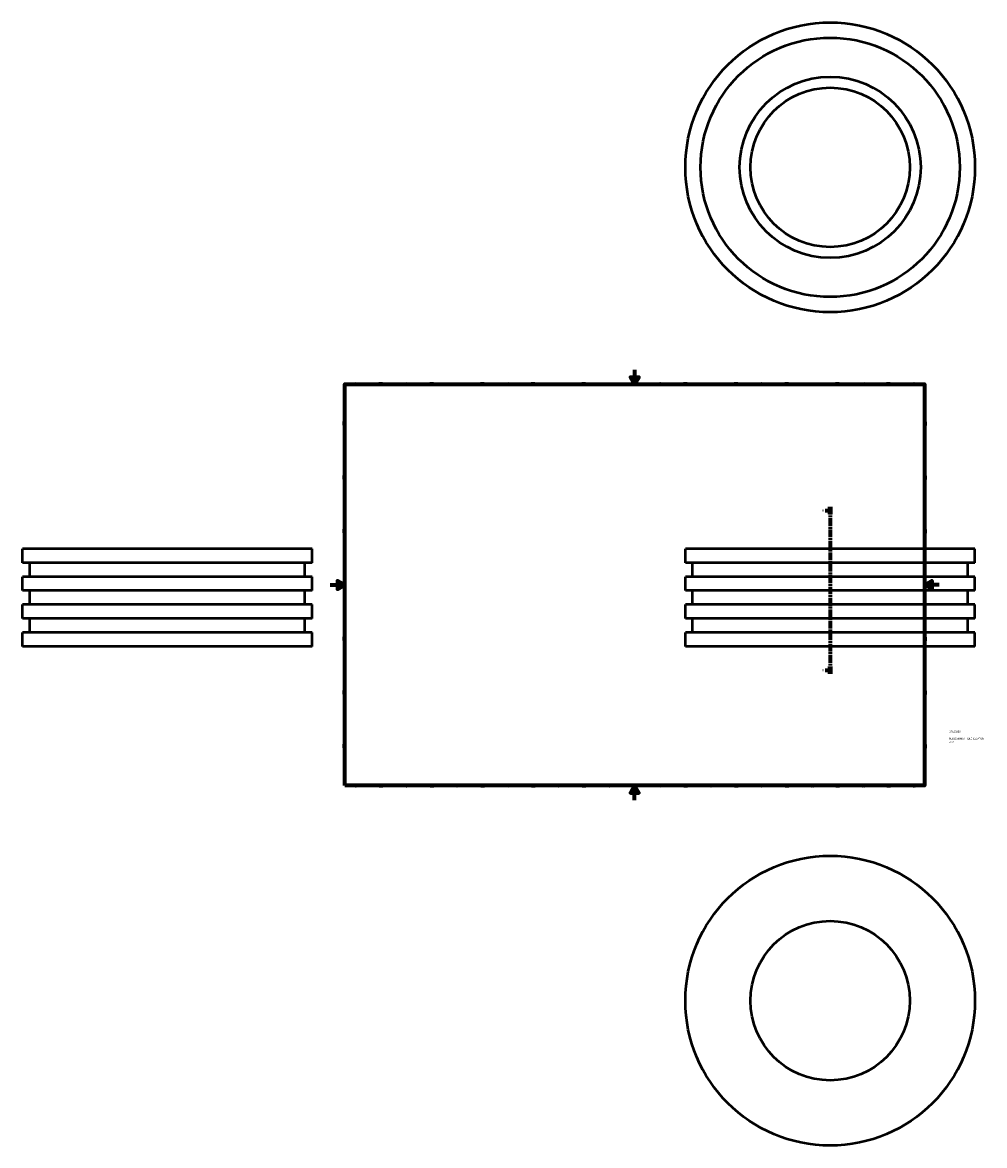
# Model space of a CAD drawing. Header units: millimetres. Extents: x -425 to 1874, y -477 to 1082.
# Tile 1 of 3: x -425 to 904, y -477 to 1073. Entities that reach past the tile are written whole.
import ezdxf

# ---------------------------------------------------------------- set-up
doc = ezdxf.new("R2010")
doc.units = ezdxf.units.MM
doc.linetypes.add('CHAIN', pattern=[0.3543, 0.2362, -0.0295, 0.0591, -0.0295])
for name, color, linetype, lineweight in [('Border (ISO)', 7, 'Continuous', 70), ('Section Line (ISO)', 7, 'CHAIN', 70), ('Title (ISO)', 7, 'Continuous', 50), ('Visible (ISO)', 7, 'Continuous', 50)]:
    doc.layers.add(name, color=color, linetype=linetype, lineweight=lineweight)
doc.styles.add('Label Text (ISO)', font='tahoma.ttf')
doc.styles.add('Note Text (ISO)', font='tahoma.ttf')

# ---------------------------------------------------------------- blocks, each defined once
blk = doc.blocks.new('Borders Default Border')
at = {"layer": 'Border (ISO)'}
for p, q in [((70.1, 574), (70.1, 576.9)), ((140.2, 574), (140.2, 576.9)), ((210.2, 574), (210.2, 576.9)), ((280.3, 574), (280.3, 576.9)), ((350.4, 574), (350.4, 576.9)), ((490.6, 574), (490.6, 576.9)), ((560.7, 574), (560.7, 576.9)), ((630.8, 574), (630.8, 576.9)), ((700.8, 574), (700.8, 576.9)), ((770.9, 574), (770.9, 576.9)), ((20, 519.7), (17.1, 519.7)), ((821, 519.7), (823.9, 519.7)), ((20, 445.5), (17.1, 445.5)), ((821, 445.5), (823.9, 445.5)), ((20, 371.2), (17.1, 371.2)), ((821, 371.2), (823.9, 371.2)), ((20, 222.7), (17.1, 222.7)), ((821, 222.7), (823.9, 222.7)), ((20, 148.5), (17.1, 148.5)), ((821, 148.5), (823.9, 148.5)), ((20, 74.3), (17.1, 74.3)), ((821, 74.3), (823.9, 74.3)), ((70.1, 20), (70.1, 17.1)), ((140.2, 20), (140.2, 17.1)), ((210.2, 20), (210.2, 17.1)), ((280.3, 20), (280.3, 17.1)), ((350.4, 20), (350.4, 17.1)), ((490.6, 20), (490.6, 17.1)), ((560.7, 20), (560.7, 17.1)), ((630.8, 20), (630.8, 17.1)), ((700.8, 20), (700.8, 17.1)), ((770.9, 20), (770.9, 17.1))]:
    blk.add_line(p, q, dxfattribs=at)
at = {"layer": 'Border (ISO)', "flags": 128}
for points in [[(420.5, 594), (420.5, 574), (414.7, 584), (426.3, 584), (420.5, 574)], [(20, 20), (20, 574), (821, 574), (821, 20), (20, 20)], [(0, 297), (20, 297), (10, 302.8), (10, 291.2), (20, 297)], [(841, 297), (821, 297), (831, 302.8), (831, 291.2), (821, 297)], [(420.5, 0), (420.5, 20), (414.7, 10), (426.3, 10), (420.5, 20)]]:
    blk.add_lwpolyline(points, dxfattribs=at)
at = {"layer": 'Border (ISO)', "color": 232, "true_color": 0xca0064, "char_height": 2.5, "attachment_point": 7, "style": 'Note Text (ISO)'}
for s, insert in [('1', (34.5, 574.4)), ('2', (104.4, 574.4)), ('3', (174.4, 574.3)), ('4', (244.4, 574.4)), ('5', (314.6, 574.3)), ('6', (384.7, 574.3)), ('7', (454.8, 574.4)), ('8', (524.8, 574.3)), ('9', (594.9, 574.4)), ('10', (664.3, 574.3)), ('11', (734.4, 574.4)), ('12', (804.5, 574.4)), ('A', (17.3, 555.6)), ('A', (821.6, 555.6)), ('B', (17.6, 481.4)), ('B', (821.9, 481.4)), ('C', (17.4, 407.1)), ('C', (821.7, 407.1)), ('D', (17.4, 332.9)), ('D', (821.7, 332.9)), ('E', (17.6, 258.6)), ('E', (821.9, 258.6)), ('F', (17.7, 184.4)), ('F', (822, 184.4)), ('G', (17.3, 110.1)), ('G', (821.6, 110.1)), ('H', (17.4, 35.9)), ('H', (821.7, 35.9)), ('1', (34.5, 17.1)), ('2', (104.4, 17.1)), ('3', (174.4, 17)), ('4', (244.4, 17.1)), ('5', (314.6, 17)), ('6', (384.7, 17)), ('7', (454.8, 17.1)), ('8', (524.8, 17)), ('9', (594.9, 17.1)), ('10', (664.3, 17)), ('11', (734.4, 17.1)), ('12', (804.5, 17.1))]:
    blk.add_mtext(s, dxfattribs=dict(at, insert=insert))
blk = doc.blocks.new('Title Blocks ISO')
at = {"layer": 'Title (ISO)', "color": 232, "true_color": 0xca0064, "style": 'Note Text (ISO)'}
for tag, p in [('DESCRIPTION_001', (33.8, 63.4)), ('PART_NUMBER_001', (34.1, 73.1)), ('DESCRIPTION_002', (33.9, 59.2))]:
    blk.add_attdef(tag, p, '', height=2.5, dxfattribs=at)
blk = doc.blocks.new('2dTransSection0')
at = {"layer": 'Section Line (ISO)', "linetype": 'CHAIN', "ltscale": 44.45982}
blk.add_line((690.5, 404.8), (690.5, 174.2), dxfattribs=at)
at = {"layer": 'Section Line (ISO)', "linetype": 'Continuous', "lineweight": 140}
for p, q in [((690.5, 404.8), (690.5, 394.7)), ((690.5, 184.3), (690.5, 174.2))]:
    blk.add_line(p, q, dxfattribs=at)
at = {"layer": 'Section Line (ISO)', "linetype": 'Continuous'}
for p, q in [((683.4, 399.8), (688, 399.8)), ((690.5, 399.8), (688, 400.3)), ((688, 400.3), (688, 399.3)), ((688, 399.8), (690.5, 399.8)), ((688, 399.3), (690.5, 399.8)), ((683.4, 179.2), (688, 179.2)), ((690.5, 179.2), (688, 179.7)), ((688, 179.7), (688, 178.7)), ((688, 179.2), (690.5, 179.2)), ((688, 178.7), (690.5, 179.2))]:
    blk.add_line(p, q, dxfattribs=at)
at = {"layer": 'Section Line (ISO)', "linetype": 'Continuous', "flags": 128}
for points in [[(688, 399.3), (690.5, 399.8), (688, 400.3), (688, 399.3)], [(688, 178.7), (690.5, 179.2), (688, 179.7), (688, 178.7)]]:
    blk.add_lwpolyline(points, dxfattribs=at)
at = {"layer": 'Section Line (ISO)'}
for points in [[(688, 399.3), (690.5, 399.8), (688, 400.3), (688, 399.3)], [(688, 178.7), (690.5, 179.2), (688, 179.7), (688, 178.7)]]:
    blk.add_solid(points, dxfattribs=at)
at = {"layer": 'Section Line (ISO)', "char_height": 3.5, "attachment_point": 7, "style": 'Label Text (ISO)'}
for insert in [(679.1, 398), (679.1, 177.5)]:
    blk.add_mtext('A', dxfattribs=dict(at, insert=insert))

msp = doc.modelspace()

# ---------------------------------------------------------------- linework, layer by layer
at = {"layer": 'Visible (ISO)'}
for p, q in [((-25.041, 346.927), (-425.041, 346.927)), ((-425.041, 327.642), (-425.041, 346.927)), ((-25.041, 327.642), (-25.041, 346.927)), ((890.531, 346.927), (490.531, 346.927)), ((490.531, 327.642), (490.531, 346.927)), ((890.531, 327.642), (890.531, 346.927)), ((-25.041, 327.642), (-425.041, 327.642)), ((-415.041, 308.356), (-415.041, 327.642)), ((-35.041, 308.356), (-35.041, 327.642)), ((890.531, 327.642), (490.531, 327.642)), ((500.531, 308.356), (500.531, 327.642)), ((880.531, 308.356), (880.531, 327.642)), ((-25.041, 308.356), (-425.041, 308.356)), ((-425.041, 289.07), (-425.041, 308.356)), ((-25.041, 289.07), (-25.041, 308.356)), ((890.531, 308.356), (490.531, 308.356)), ((490.531, 289.07), (490.531, 308.356)), ((890.531, 289.07), (890.531, 308.356)), ((-25.041, 289.07), (-425.041, 289.07)), ((-415.041, 269.785), (-415.041, 289.07)), ((-35.041, 269.785), (-35.041, 289.07)), ((890.531, 289.07), (490.531, 289.07)), ((500.531, 269.785), (500.531, 289.07)), ((880.531, 269.785), (880.531, 289.07)), ((-25.041, 269.785), (-425.041, 269.785)), ((-425.041, 250.499), (-425.041, 269.785)), ((-25.041, 250.499), (-25.041, 269.785)), ((890.531, 269.785), (490.531, 269.785)), ((490.531, 250.499), (490.531, 269.785)), ((890.531, 250.499), (890.531, 269.785)), ((-25.041, 250.499), (-425.041, 250.499)), ((-415.041, 231.213), (-415.041, 250.499)), ((-35.041, 231.213), (-35.041, 250.499)), ((890.531, 250.499), (490.531, 250.499)), ((500.531, 231.213), (500.531, 250.499)), ((880.531, 231.213), (880.531, 250.499)), ((-25.041, 231.213), (-425.041, 231.213)), ((-425.041, 211.927), (-425.041, 231.213)), ((-25.041, 211.927), (-25.041, 231.213)), ((890.531, 231.213), (490.531, 231.213)), ((490.531, 211.927), (490.531, 231.213)), ((890.531, 211.927), (890.531, 231.213)), ((-25.041, 211.927), (-425.041, 211.927)), ((890.531, 211.927), (490.531, 211.927))]:
    msp.add_line(p, q, dxfattribs=at)
for centre, radius in [((690.531, 873.482), 200), ((690.531, 873.482), 179), ((690.531, 873.482), 125), ((690.531, 873.482), 110), ((690.531, -276.971), 200), ((690.531, -276.971), 110)]:
    msp.add_circle(centre, radius, dxfattribs=at)

# ---------------------------------------------------------------- block references
msp.add_blockref('Borders Default Border', (0, 0))
msp.add_blockref('Title Blocks ISO', (821, 20)).add_auto_attribs({'PART_NUMBER_001': '37020250', 'DESCRIPTION_001': 'PLASSON MAN HOLE ADAPTOR', 'DESCRIPTION_002': '250'})
at = {"layer": 'Section Line (ISO)'}
msp.add_blockref('2dTransSection0', (0, 0), dxfattribs=at)

doc.saveas('drawing.dxf')
